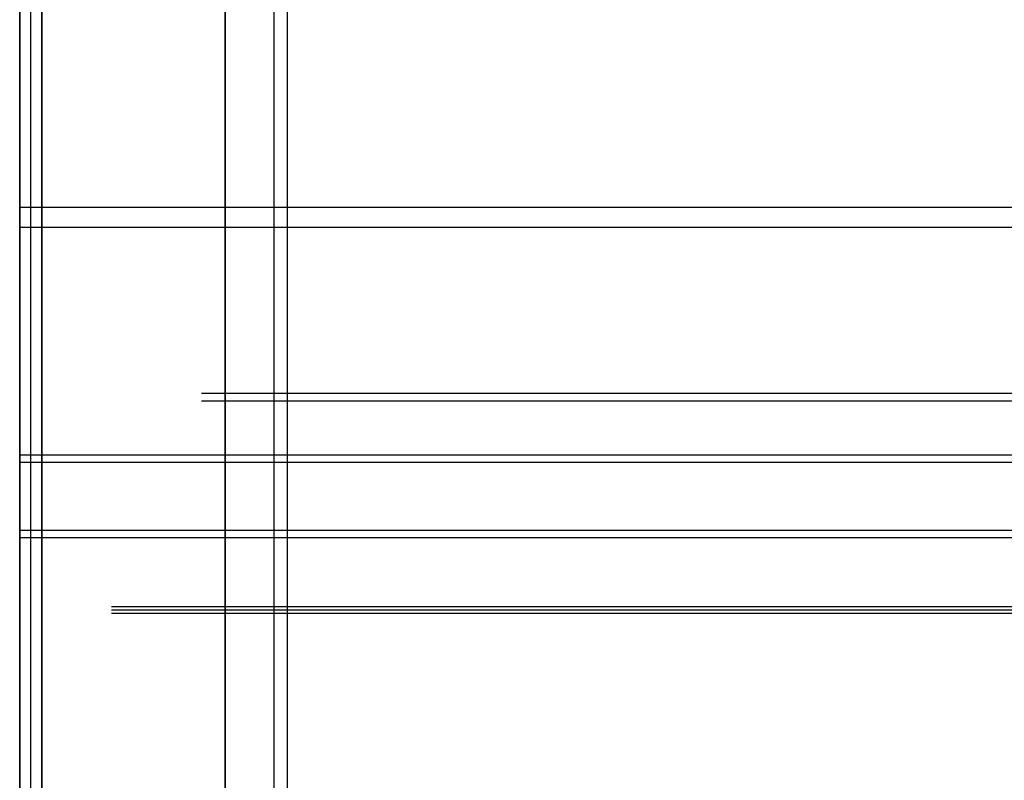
# Model space of a CAD drawing. Header units: millimetres. Extents: x -443 to 78, y -75 to 91.
# Tile 23 of 40: x -75 to -22, y 8 to 49. Entities that reach past the tile are written whole.
import ezdxf

# ---------------------------------------------------------------- set-up
doc = ezdxf.new("R2010")
doc.units = ezdxf.units.MM
doc.header["$MEASUREMENT"] = 0
doc.layers.add('Predefinito', color=5, linetype='Continuous')

msp = doc.modelspace()

# ---------------------------------------------------------------- linework, layer by layer
at = {"layer": 'Predefinito', "extrusion": (1, 0, 0)}
for points in [[(89.809, 37.552), (39.125, 150.656)], [(88.714, 37.062), (38.03, 150.165)], [(25.232, 156.657), (25.457, 156.732), (25.686, 156.803), (25.917, 156.87), (26.152, 156.933), (26.39, 156.99), (26.631, 157.043), (26.875, 157.091), (27.121, 157.133), (27.37, 157.17), (27.622, 157.202), (27.875, 157.228), (28.131, 157.249), (28.388, 157.264), (28.647, 157.273), (28.907, 157.276), (29.169, 157.273), (29.432, 157.263), (29.695, 157.248), (29.959, 157.226), (30.224, 157.198), (30.489, 157.163), (30.753, 157.122), (31.018, 157.075), (31.282, 157.021), (31.545, 156.96), (31.807, 156.893), (32.068, 156.82), (32.327, 156.74), (32.585, 156.654), (32.84, 156.561), (33.094, 156.463), (33.345, 156.358), (33.594, 156.247), (33.839, 156.13), (34.082, 156.007), (34.321, 155.878), (34.557, 155.744), (34.79, 155.605), (35.018, 155.46), (35.243, 155.31), (35.463, 155.155), (35.679, 154.995), (35.89, 154.83), (36.097, 154.661), (36.298, 154.488), (36.495, 154.31), (36.687, 154.129), (36.874, 153.944), (37.056, 153.756), (37.232, 153.564), (37.403, 153.37), (37.569, 153.172), (37.729, 152.972), (37.884, 152.77), (38.033, 152.565), (38.176, 152.358), (38.314, 152.149), (38.447, 151.939), (38.573, 151.728), (38.695, 151.515), (38.81, 151.301), (38.921, 151.087), (39.025, 150.872), (39.125, 150.656)], [(38.03, 150.165), (37.941, 150.358), (37.847, 150.55), (37.749, 150.741), (37.646, 150.932), (37.537, 151.122), (37.424, 151.311), (37.306, 151.499), (37.183, 151.685), (37.055, 151.87), (36.922, 152.052), (36.784, 152.233), (36.641, 152.412), (36.493, 152.588), (36.34, 152.762), (36.183, 152.933), (36.02, 153.101), (35.854, 153.266), (35.682, 153.428), (35.506, 153.587), (35.326, 153.741), (35.141, 153.892), (34.953, 154.039), (34.76, 154.182), (34.563, 154.32), (34.363, 154.454), (34.159, 154.584), (33.952, 154.708), (33.741, 154.828), (33.527, 154.943), (33.311, 155.053), (33.091, 155.157), (32.869, 155.256), (32.645, 155.35), (32.419, 155.438), (32.19, 155.52), (31.96, 155.597), (31.729, 155.669), (31.496, 155.734), (31.262, 155.794), (31.027, 155.848), (30.791, 155.896), (30.555, 155.939), (30.319, 155.975), (30.082, 156.006), (29.846, 156.031), (29.61, 156.051), (29.375, 156.065), (29.141, 156.073), (28.907, 156.076), (28.674, 156.073), (28.443, 156.065), (28.213, 156.052), (27.985, 156.034), (27.759, 156.01), (27.535, 155.982), (27.312, 155.948), (27.092, 155.91), (26.875, 155.868), (26.66, 155.821), (26.447, 155.769), (26.237, 155.714), (26.031, 155.654), (25.827, 155.591), (25.626, 155.523)], [(25.626, 155.523), (22.095, 154.298)], [(21.702, 155.432), (25.232, 156.657)], [(21.702, 155.432), (22.095, 154.298)], [(17.371, 152.659), (16.978, 153.792)], [(15.672, 131.68), (16.008, 130.712)]]:
    msp.add_lwpolyline(points, dxfattribs=at)
at = {"layer": 'Predefinito'}
for points in [[(-75.422, 75), (-75.422, -75)], [(-74.222, -75), (-74.222, 75)], [(-64.222, -75), (-64.222, 75)], [(-64.222, 75), (-64.222, -75)], [(-75.422, -65), (-75.422, 65)], [(-74.822, -65), (-74.822, 65)], [(-74.222, 65), (-74.222, -65)], [(-61.576, 64.017), (-61.576, -64.017)], [(-60.852, 64.017), (-60.852, -64.017)], [(-74.222, -58.316), (-74.222, 58.083)], [(-75.422, 57.04), (-75.422, -57.286)], [(-75.422, 39.125), (74.578, 39.125)], [(-75.422, 38.03), (74.578, 38.03)], [(64.782, 28.965), (-65.514, 28.965)], [(64.782, 28.552), (-65.514, 28.552)], [(-75.422, 25.626), (74.578, 25.626)], [(-75.422, 25.232), (74.578, 25.232)], [(74.538, 21.498), (-75.382, 21.498)], [(74.538, 21.105), (-75.382, 21.105)], [(-70.422, 17.371), (69.578, 17.371)], [(-70.422, 17.175), (69.578, 17.175)], [(69.578, 16.978), (-70.422, 16.978)]]:
    msp.add_lwpolyline(points, dxfattribs=at)
at = {"layer": 'Predefinito', "extrusion": (0, -0.327848, 0.94473)}
for points in [[(-75.422, 71.46), (-75.42, 71.349), (-75.417, 71.237), (-75.41, 71.124), (-75.401, 71.011), (-75.39, 70.897), (-75.375, 70.782), (-75.358, 70.666), (-75.338, 70.55), (-75.315, 70.434), (-75.289, 70.318), (-75.261, 70.201), (-75.229, 70.084), (-75.194, 69.968), (-75.156, 69.851), (-75.115, 69.735), (-75.071, 69.62), (-75.023, 69.505), (-74.973, 69.39), (-74.92, 69.276), (-74.863, 69.164), (-74.804, 69.052), (-74.741, 68.941), (-74.675, 68.832), (-74.607, 68.724), (-74.535, 68.618), (-74.461, 68.513), (-74.383, 68.41), (-74.303, 68.309), (-74.221, 68.209), (-74.135, 68.112), (-74.048, 68.017), (-73.957, 67.925), (-73.865, 67.834), (-73.77, 67.746), (-73.672, 67.661), (-73.573, 67.578), (-73.472, 67.498), (-73.369, 67.421), (-73.264, 67.347), (-73.158, 67.275), (-73.05, 67.207), (-72.94, 67.141), (-72.83, 67.078), (-72.718, 67.019), (-72.605, 66.962), (-72.492, 66.909), (-72.377, 66.858), (-72.262, 66.811), (-72.146, 66.767), (-72.03, 66.726), (-71.914, 66.688), (-71.797, 66.653), (-71.681, 66.621), (-71.564, 66.592), (-71.448, 66.566), (-71.331, 66.544), (-71.216, 66.524), (-71.1, 66.506), (-70.985, 66.492), (-70.871, 66.48), (-70.757, 66.471), (-70.645, 66.465), (-70.533, 66.461), (-70.422, 66.46)], [(-70.422, 66.46), (-70.533, 66.461), (-70.645, 66.465), (-70.757, 66.471), (-70.871, 66.48), (-70.985, 66.492), (-71.1, 66.506), (-71.216, 66.524), (-71.331, 66.544), (-71.448, 66.566), (-71.564, 66.592), (-71.681, 66.621), (-71.797, 66.653), (-71.914, 66.688), (-72.03, 66.726), (-72.146, 66.767), (-72.262, 66.811), (-72.377, 66.858), (-72.492, 66.909), (-72.605, 66.962), (-72.718, 67.019), (-72.83, 67.078), (-72.94, 67.141), (-73.05, 67.207), (-73.158, 67.275), (-73.264, 67.347), (-73.369, 67.421), (-73.472, 67.498), (-73.573, 67.578), (-73.672, 67.661), (-73.77, 67.746), (-73.865, 67.834), (-73.957, 67.925), (-74.048, 68.017), (-74.135, 68.112), (-74.221, 68.209), (-74.303, 68.309), (-74.383, 68.41), (-74.461, 68.513), (-74.535, 68.618), (-74.607, 68.724), (-74.675, 68.832), (-74.741, 68.941), (-74.804, 69.052), (-74.863, 69.164), (-74.92, 69.276), (-74.973, 69.39), (-75.023, 69.505), (-75.071, 69.62), (-75.115, 69.735), (-75.156, 69.851), (-75.194, 69.968), (-75.229, 70.084), (-75.261, 70.201), (-75.289, 70.318), (-75.315, 70.434), (-75.338, 70.55), (-75.358, 70.666), (-75.375, 70.782), (-75.39, 70.897), (-75.401, 71.011), (-75.41, 71.124), (-75.417, 71.237), (-75.42, 71.349), (-75.422, 71.46)], [(-70.422, 66.46), (-70.533, 66.461), (-70.645, 66.465), (-70.757, 66.471), (-70.871, 66.48), (-70.985, 66.492), (-71.1, 66.506), (-71.216, 66.524), (-71.331, 66.544), (-71.448, 66.566), (-71.564, 66.592), (-71.681, 66.621), (-71.797, 66.653), (-71.914, 66.688), (-72.03, 66.726), (-72.146, 66.767), (-72.262, 66.811), (-72.377, 66.858), (-72.492, 66.909), (-72.605, 66.962), (-72.718, 67.019), (-72.83, 67.078), (-72.94, 67.141), (-73.05, 67.207), (-73.158, 67.275), (-73.264, 67.347), (-73.369, 67.421), (-73.472, 67.498), (-73.573, 67.578), (-73.672, 67.661), (-73.77, 67.746), (-73.865, 67.834), (-73.957, 67.925), (-74.048, 68.017), (-74.135, 68.112), (-74.221, 68.209), (-74.303, 68.309), (-74.383, 68.41), (-74.461, 68.513), (-74.535, 68.618), (-74.607, 68.724), (-74.675, 68.832), (-74.741, 68.941), (-74.804, 69.052), (-74.863, 69.164), (-74.92, 69.276), (-74.973, 69.39), (-75.023, 69.505), (-75.071, 69.62), (-75.115, 69.735), (-75.156, 69.851), (-75.194, 69.968), (-75.229, 70.084), (-75.261, 70.201), (-75.289, 70.318), (-75.315, 70.434), (-75.338, 70.55), (-75.358, 70.666), (-75.375, 70.782), (-75.39, 70.897), (-75.401, 71.011), (-75.41, 71.124), (-75.417, 71.237), (-75.42, 71.349), (-75.422, 71.46)]]:
    msp.add_lwpolyline(points, dxfattribs=at)

doc.saveas('drawing.dxf')
